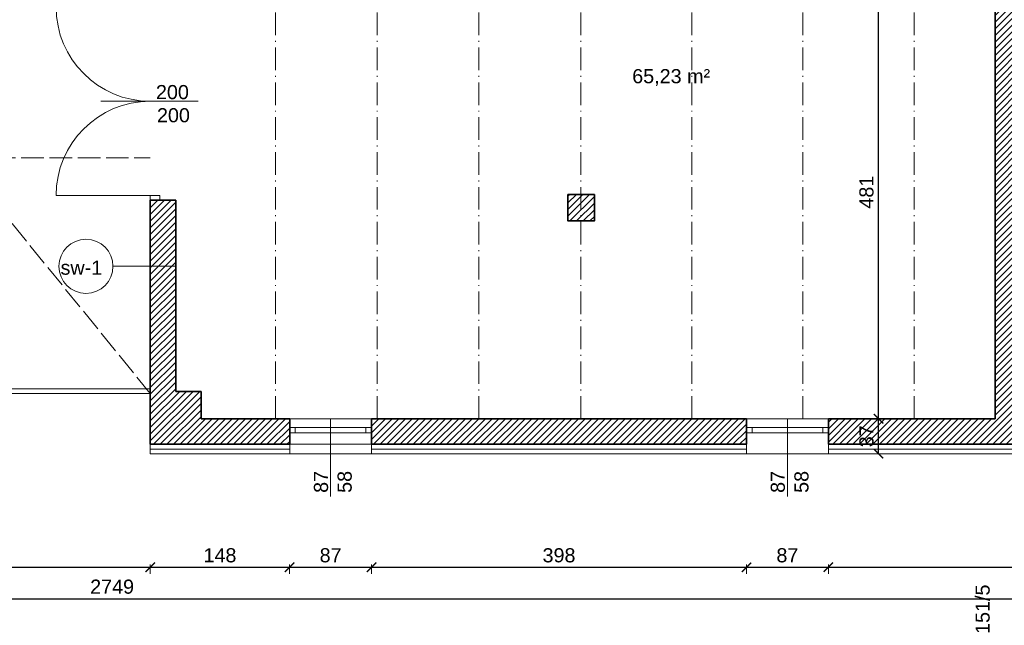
# Model space of a CAD drawing. Header units: millimetres. Extents: x 94902 to 117211, y 64708 to 93779.
# Tile 10 of 37: x 108087 to 109132, y 72547 to 73190. Entities that reach past the tile are written whole.
import ezdxf

# ---------------------------------------------------------------- set-up
doc = ezdxf.new("R2010")
doc.units = ezdxf.units.MM
doc.header["$MEASUREMENT"] = 0
doc.linetypes.add('ACAD_ISO02W100', pattern=[15, 12, -3])
doc.linetypes.add('ACAD_ISO10W100', pattern=[18.5, 12, -3, 0.5, -3])
doc.layers.get('0').update_dxf_attribs({"color": 2, "lineweight": 35})
doc.layers.get('Defpoints').update_dxf_attribs({"color": 2})
for name, color, linetype, lineweight in [('Cienkie', 3, 'Continuous', 5), ('kreskowanie', 4, 'Continuous', 5), ('OCIEPLENIE', 252, 'BATTING', 0), ('Osie', 6, 'ACAD_ISO10W100', 5), ('Przerywane', 1, 'ACAD_ISO02W100', 0), ('Wymiary', 7, 'Continuous', 5), ('ściany', 2, 'Continuous', 35)]:
    doc.layers.add(name, color=color, linetype=linetype, lineweight=lineweight)
doc.layers.add('Opisy', color=7, linetype='Continuous')
doc.styles.add('magda', font='times.ttf', dxfattribs={"height": 15})
doc.styles.get("Standard").update_dxf_attribs({"font": 'arial.ttf'})
doc.linetypes.add('BATTING', pattern='A,0.0001,-0.1,[134,ltypeshp.shx,S=0.1,R=0,X=-0.1,Y=0],-0.2,[134,ltypeshp.shx,S=0.1,R=180,X=0.1,Y=0],-0.1', length=0.4001)
doc.dimstyles.new('ISO-25', dxfattribs={"dimtxt": 20, "dimasz": 20, "dimexe": 10, "dimexo": 5, "dimgap": 5, "dimtad": 1, "dimdsep": 46, "dimtxsty": 'Standard', "dimcen": 2.5, "dimadec": 0, "dimazin": 0, "dimtfac": 1, "dimtix": 1, "dimtmove": 0, "dimatfit": 3, "dimfxl": 1, "dimarcsym": 0})

# ---------------------------------------------------------------- blocks, each defined once
blk = doc.blocks.new('_ArchTick')
at = {"color": 0, "linetype": 'ByBlock', "const_width": 0.15}
blk.add_lwpolyline([(-0.5, -0.5), (0.5, 0.5)], dxfattribs=at)
blk = doc.blocks.new('*D443')
at = {"layer": 'Defpoints', "color": 0, "ltscale": 2, "transparency": 16777216}
for p in [(106810.5, 72729.4), (109559.5, 72729.4), (109559.5, 72575.5)]:
    blk.add_point(p, dxfattribs=at)
at = {"layer": 'Wymiary', "color": 0, "lineweight": 5, "ltscale": 2, "transparency": 16777216}
for p, q in [((106810.5, 72578.5), (106810.5, 72568.5)), ((109559.5, 72578.5), (109559.5, 72568.5))]:
    blk.add_line(p, q, dxfattribs=at)
at = {"layer": 'Wymiary', "color": 0, "lineweight": -2, "ltscale": 2, "transparency": 16777216}
blk.add_line((106810.5, 72575.5), (109559.5, 72575.5), dxfattribs=at)
at = {"layer": 'Wymiary', "color": 0, "lineweight": -2, "ltscale": 2, "transparency": 16777216, "xscale": 10, "yscale": 10, "zscale": 10, "rotation": 180}
blk.add_blockref('_ArchTick', (106810.5, 72575.5), dxfattribs=at)
at = {"layer": 'Wymiary', "color": 0, "lineweight": -2, "ltscale": 2, "transparency": 16777216, "xscale": 10, "yscale": 10, "zscale": 10}
blk.add_blockref('_ArchTick', (109559.5, 72575.5), dxfattribs=at)
at = {"layer": 'Wymiary', "color": 0, "ltscale": 2, "transparency": 16777216, "insert": (108185, 72588.2), "char_height": 15, "attachment_point": 5}
blk.add_mtext('2749', dxfattribs=at)
blk = doc.blocks.new('*D492')
at = {"layer": 'Defpoints', "color": 0, "ltscale": 2, "transparency": 16777216}
for p in [(108945.5, 72766.4), (108998.7, 72766.4), (108945.5, 72729.4)]:
    blk.add_point(p, dxfattribs=at)
at = {"layer": 'Wymiary', "color": 0, "lineweight": 5, "ltscale": 2, "transparency": 16777216}
for p, q in [((108995.7, 72766.4), (109005.7, 72766.4)), ((108995.7, 72729.4), (109005.7, 72729.4))]:
    blk.add_line(p, q, dxfattribs=at)
at = {"layer": 'Wymiary', "color": 0, "lineweight": -2, "ltscale": 2, "transparency": 16777216}
blk.add_line((108998.7, 72729.4), (108998.7, 72766.4), dxfattribs=at)
at = {"layer": 'Wymiary', "color": 0, "lineweight": -2, "ltscale": 2, "transparency": 16777216, "xscale": 10, "yscale": 10, "zscale": 10}
for p, rotation in [((108998.7, 72766.4), 90), ((108998.7, 72729.4), 270)]:
    blk.add_blockref('_ArchTick', p, dxfattribs=dict(at, rotation=rotation))
at = {"layer": 'Wymiary', "color": 0, "ltscale": 2, "transparency": 16777216, "insert": (108986, 72747.9), "char_height": 15, "attachment_point": 5, "rotation": 90}
blk.add_mtext('37', dxfattribs=at)
blk = doc.blocks.new('*D493')
at = {"layer": 'Defpoints', "color": 0, "ltscale": 2, "transparency": 16777216}
for p in [(108998.7, 73247.4), (109073.5, 73247.4), (108945.5, 72766.4)]:
    blk.add_point(p, dxfattribs=at)
at = {"layer": 'Wymiary', "color": 0, "lineweight": 5, "ltscale": 2, "transparency": 16777216}
for p, q in [((109001.7, 73247.4), (108991.7, 73247.4)), ((108995.7, 72766.4), (109005.7, 72766.4))]:
    blk.add_line(p, q, dxfattribs=at)
at = {"layer": 'Wymiary', "color": 0, "lineweight": -2, "ltscale": 2, "transparency": 16777216}
blk.add_line((108998.7, 72766.4), (108998.7, 73247.4), dxfattribs=at)
at = {"layer": 'Wymiary', "color": 0, "lineweight": -2, "ltscale": 2, "transparency": 16777216, "xscale": 10, "yscale": 10, "zscale": 10}
for p, rotation in [((108998.7, 73247.4), 90), ((108998.7, 72766.4), 270)]:
    blk.add_blockref('_ArchTick', p, dxfattribs=dict(at, rotation=rotation))
at = {"layer": 'Wymiary', "color": 0, "ltscale": 2, "transparency": 16777216, "insert": (108986, 73006.9), "char_height": 15, "attachment_point": 5, "rotation": 90}
blk.add_mtext('481', dxfattribs=at)
blk = doc.blocks.new('*D567')
at = {"layer": 'Defpoints', "color": 0, "ltscale": 2, "transparency": 16777216}
for p in [(108225.5, 72739.4), (107818.5, 72729.4), (108225.5, 72608.9)]:
    blk.add_point(p, dxfattribs=at)
at = {"layer": 'Wymiary', "color": 0, "lineweight": 5, "ltscale": 2, "transparency": 16777216}
for p, q in [((107818.5, 72611.9), (107818.5, 72601.9)), ((108225.5, 72611.9), (108225.5, 72601.9))]:
    blk.add_line(p, q, dxfattribs=at)
at = {"layer": 'Wymiary', "color": 0, "lineweight": -2, "ltscale": 2, "transparency": 16777216}
blk.add_line((107818.5, 72608.9), (108225.5, 72608.9), dxfattribs=at)
at = {"layer": 'Wymiary', "color": 0, "lineweight": -2, "ltscale": 2, "transparency": 16777216, "xscale": 10, "yscale": 10, "zscale": 10, "rotation": 180}
blk.add_blockref('_ArchTick', (107818.5, 72608.9), dxfattribs=at)
at = {"layer": 'Wymiary', "color": 0, "lineweight": -2, "ltscale": 2, "transparency": 16777216, "xscale": 10, "yscale": 10, "zscale": 10}
blk.add_blockref('_ArchTick', (108225.5, 72608.9), dxfattribs=at)
at = {"layer": 'Wymiary', "color": 0, "ltscale": 2, "transparency": 16777216, "insert": (108022, 72621.5), "char_height": 15, "attachment_point": 5}
blk.add_mtext('407', dxfattribs=at)
blk = doc.blocks.new('*D568')
at = {"layer": 'Defpoints', "color": 0, "ltscale": 2, "transparency": 16777216}
for p in [(108225.5, 72739.4), (108373.5, 72739.4), (108373.5, 72608.9)]:
    blk.add_point(p, dxfattribs=at)
at = {"layer": 'Wymiary', "color": 0, "lineweight": 5, "ltscale": 2, "transparency": 16777216}
for p, q in [((108225.5, 72611.9), (108225.5, 72601.9)), ((108373.5, 72611.9), (108373.5, 72601.9))]:
    blk.add_line(p, q, dxfattribs=at)
at = {"layer": 'Wymiary', "color": 0, "lineweight": -2, "ltscale": 2, "transparency": 16777216}
blk.add_line((108225.5, 72608.9), (108373.5, 72608.9), dxfattribs=at)
at = {"layer": 'Wymiary', "color": 0, "lineweight": -2, "ltscale": 2, "transparency": 16777216, "xscale": 10, "yscale": 10, "zscale": 10, "rotation": 180}
blk.add_blockref('_ArchTick', (108225.5, 72608.9), dxfattribs=at)
at = {"layer": 'Wymiary', "color": 0, "lineweight": -2, "ltscale": 2, "transparency": 16777216, "xscale": 10, "yscale": 10, "zscale": 10}
blk.add_blockref('_ArchTick', (108373.5, 72608.9), dxfattribs=at)
at = {"layer": 'Wymiary', "color": 0, "ltscale": 2, "transparency": 16777216, "insert": (108299.5, 72621.5), "char_height": 15, "attachment_point": 5}
blk.add_mtext('148', dxfattribs=at)
blk = doc.blocks.new('*D569')
at = {"layer": 'Defpoints', "color": 0, "ltscale": 2, "transparency": 16777216}
for p in [(108373.5, 72739.4), (108460.5, 72739.4), (108460.5, 72608.9)]:
    blk.add_point(p, dxfattribs=at)
at = {"layer": 'Wymiary', "color": 0, "lineweight": 5, "ltscale": 2, "transparency": 16777216}
for p, q in [((108373.5, 72611.9), (108373.5, 72601.9)), ((108460.5, 72611.9), (108460.5, 72601.9))]:
    blk.add_line(p, q, dxfattribs=at)
at = {"layer": 'Wymiary', "color": 0, "lineweight": -2, "ltscale": 2, "transparency": 16777216}
blk.add_line((108373.5, 72608.9), (108460.5, 72608.9), dxfattribs=at)
at = {"layer": 'Wymiary', "color": 0, "lineweight": -2, "ltscale": 2, "transparency": 16777216, "xscale": 10, "yscale": 10, "zscale": 10, "rotation": 180}
blk.add_blockref('_ArchTick', (108373.5, 72608.9), dxfattribs=at)
at = {"layer": 'Wymiary', "color": 0, "lineweight": -2, "ltscale": 2, "transparency": 16777216, "xscale": 10, "yscale": 10, "zscale": 10}
blk.add_blockref('_ArchTick', (108460.5, 72608.9), dxfattribs=at)
at = {"layer": 'Wymiary', "color": 0, "ltscale": 2, "transparency": 16777216, "insert": (108417, 72621.5), "char_height": 15, "attachment_point": 5}
blk.add_mtext('87', dxfattribs=at)
blk = doc.blocks.new('*D570')
at = {"layer": 'Defpoints', "color": 0, "ltscale": 2, "transparency": 16777216}
for p in [(108460.5, 72739.4), (108858.5, 72739.4), (108858.5, 72608.9)]:
    blk.add_point(p, dxfattribs=at)
at = {"layer": 'Wymiary', "color": 0, "lineweight": 5, "ltscale": 2, "transparency": 16777216}
for p, q in [((108460.5, 72611.9), (108460.5, 72601.9)), ((108858.5, 72611.9), (108858.5, 72601.9))]:
    blk.add_line(p, q, dxfattribs=at)
at = {"layer": 'Wymiary', "color": 0, "lineweight": -2, "ltscale": 2, "transparency": 16777216}
blk.add_line((108460.5, 72608.9), (108858.5, 72608.9), dxfattribs=at)
at = {"layer": 'Wymiary', "color": 0, "lineweight": -2, "ltscale": 2, "transparency": 16777216, "xscale": 10, "yscale": 10, "zscale": 10, "rotation": 180}
blk.add_blockref('_ArchTick', (108460.5, 72608.9), dxfattribs=at)
at = {"layer": 'Wymiary', "color": 0, "lineweight": -2, "ltscale": 2, "transparency": 16777216, "xscale": 10, "yscale": 10, "zscale": 10}
blk.add_blockref('_ArchTick', (108858.5, 72608.9), dxfattribs=at)
at = {"layer": 'Wymiary', "color": 0, "ltscale": 2, "transparency": 16777216, "insert": (108659.5, 72621.5), "char_height": 15, "attachment_point": 5}
blk.add_mtext('398', dxfattribs=at)
blk = doc.blocks.new('*D571')
at = {"layer": 'Defpoints', "color": 0, "ltscale": 2, "transparency": 16777216}
for p in [(108858.5, 72739.4), (108945.5, 72739.4), (108945.5, 72608.9)]:
    blk.add_point(p, dxfattribs=at)
at = {"layer": 'Wymiary', "color": 0, "lineweight": 5, "ltscale": 2, "transparency": 16777216}
for p, q in [((108858.5, 72611.9), (108858.5, 72601.9)), ((108945.5, 72611.9), (108945.5, 72601.9))]:
    blk.add_line(p, q, dxfattribs=at)
at = {"layer": 'Wymiary', "color": 0, "lineweight": -2, "ltscale": 2, "transparency": 16777216}
blk.add_line((108858.5, 72608.9), (108945.5, 72608.9), dxfattribs=at)
at = {"layer": 'Wymiary', "color": 0, "lineweight": -2, "ltscale": 2, "transparency": 16777216, "xscale": 10, "yscale": 10, "zscale": 10, "rotation": 180}
blk.add_blockref('_ArchTick', (108858.5, 72608.9), dxfattribs=at)
at = {"layer": 'Wymiary', "color": 0, "lineweight": -2, "ltscale": 2, "transparency": 16777216, "xscale": 10, "yscale": 10, "zscale": 10}
blk.add_blockref('_ArchTick', (108945.5, 72608.9), dxfattribs=at)
at = {"layer": 'Wymiary', "color": 0, "ltscale": 2, "transparency": 16777216, "insert": (108902, 72621.5), "char_height": 15, "attachment_point": 5}
blk.add_mtext('87', dxfattribs=at)
blk = doc.blocks.new('*D572')
at = {"layer": 'Defpoints', "color": 0, "ltscale": 2, "transparency": 16777216}
for p in [(108945.5, 72739.4), (109559.5, 72729.4), (109559.5, 72608.9)]:
    blk.add_point(p, dxfattribs=at)
at = {"layer": 'Wymiary', "color": 0, "lineweight": 5, "ltscale": 2, "transparency": 16777216}
for p, q in [((108945.5, 72611.9), (108945.5, 72601.9)), ((109559.5, 72611.9), (109559.5, 72601.9))]:
    blk.add_line(p, q, dxfattribs=at)
at = {"layer": 'Wymiary', "color": 0, "lineweight": -2, "ltscale": 2, "transparency": 16777216}
blk.add_line((108945.5, 72608.9), (109559.5, 72608.9), dxfattribs=at)
at = {"layer": 'Wymiary', "color": 0, "lineweight": -2, "ltscale": 2, "transparency": 16777216, "xscale": 10, "yscale": 10, "zscale": 10, "rotation": 180}
blk.add_blockref('_ArchTick', (108945.5, 72608.9), dxfattribs=at)
at = {"layer": 'Wymiary', "color": 0, "lineweight": -2, "ltscale": 2, "transparency": 16777216, "xscale": 10, "yscale": 10, "zscale": 10}
blk.add_blockref('_ArchTick', (109559.5, 72608.9), dxfattribs=at)
at = {"layer": 'Wymiary', "color": 0, "ltscale": 2, "transparency": 16777216, "insert": (109252.5, 72621.5), "char_height": 15, "attachment_point": 5}
blk.add_mtext('614', dxfattribs=at)

msp = doc.modelspace()

# ---------------------------------------------------------------- hatches: boundary and pattern name
at = {"layer": 'kreskowanie', "ltscale": 2}
h = msp.add_hatch(dxfattribs=at)
h.set_pattern_fill('ANSI31', color=256, scale=40, style=0)
h.paths.add_polyline_path([(107357.525, 73689.352), (106820.525, 73689.352), (106820.525, 73214.352), (106871.525, 73214.352), (106871.525, 73241.352), (106845.525, 73241.352), (106845.525, 73640.352), (106872.525, 73640.352), (106872.525, 73677.352), (107056.525, 73677.352), (107056.525, 73664.352), (107081.525, 73664.352), (107081.525, 73677.352), (107303.525, 73677.352), (107303.525, 73635.352), (107357.525, 73635.352)])
h.paths.add_polyline_path([(107357.525, 73241.352), (107303.525, 73241.352), (107303.525, 73214.352), (107357.525, 73214.352)], flags=17)
h.paths.add_polyline_path([(107357.525, 73214.352), (107303.525, 73214.352), (107303.525, 73187.352), (107357.525, 73187.352)])
h.paths.add_polyline_path([(107818.525, 73689.352), (107764.525, 73689.352), (107764.525, 73635.352), (107818.525, 73635.352)])
h.paths.add_polyline_path([(107818.525, 73241.352), (107764.525, 73241.352), (107764.525, 73214.352), (107818.525, 73214.352)])
h.paths.add_polyline_path([(107818.525, 73214.352), (107764.525, 73214.352), (107764.525, 73187.352), (107818.525, 73187.352)])
h.paths.add_polyline_path([(106845.525, 73187.352), (106871.525, 73187.352), (106871.525, 73214.352), (106820.525, 73214.352), (106820.525, 72739.352), (107357.525, 72739.352), (107357.525, 72793.352), (107303.525, 72793.352), (107303.525, 72751.352), (107081.525, 72751.352), (107081.525, 72764.352), (107056.525, 72764.352), (107056.525, 72751.352), (106872.525, 72751.352), (106872.525, 72792.352), (106845.525, 72792.352)])
h.paths.add_polyline_path([(107818.525, 72793.352), (107764.525, 72793.352), (107764.525, 72739.352), (107818.525, 72739.352)])
h.paths.add_polyline_path([(108358.525, 73689.352), (108225.525, 73689.352), (108225.525, 73635.352), (108225.525, 73630.352), (108225.525, 73214.352), (108279.525, 73214.352), (108279.525, 73269.352), (108358.525, 73269.352), (108358.525, 73282.352), (108252.525, 73282.352), (108252.525, 73633.352), (108281.525, 73633.352), (108281.525, 73662.352), (108358.525, 73662.352)])
h.paths.add_polyline_path([(108252.525, 72998.352), (108225.525, 72998.352), (108225.525, 72739.352), (108373.525, 72739.352), (108373.525, 72766.352), (108279.525, 72766.352), (108279.525, 72795.352), (108252.525, 72795.352)])
h = msp.add_hatch(dxfattribs=at)
h.set_pattern_fill('ANSI31', color=256, scale=40, style=0)
h.paths.add_polyline_path([(108377.525, 73689.352), (108358.525, 73689.352), (108358.525, 73662.352), (108377.525, 73662.352)])
h.paths.add_polyline_path([(108466.525, 73689.352), (108464.525, 73689.352), (108464.525, 73662.352), (108466.525, 73662.352)])
h.paths.add_polyline_path([(108573.525, 73689.352), (108466.525, 73689.352), (108466.525, 73662.352), (108539.525, 73662.352), (108539.525, 73571.352), (108552.525, 73571.352), (108552.525, 73662.352), (108573.525, 73662.352)])
h.paths.add_polyline_path([(108682.525, 73689.352), (108658.525, 73689.352), (108658.525, 73662.352), (108682.525, 73662.352)])
h.paths.add_polyline_path([(108800.525, 73689.352), (108682.525, 73689.352), (108682.525, 73662.352), (108800.525, 73662.352)])
h.paths.add_polyline_path([(108858.525, 73689.352), (108800.525, 73689.352), (108800.525, 73662.352), (108858.525, 73662.352)])
h.paths.add_polyline_path([(109036.525, 73689.352), (108945.525, 73689.352), (108945.525, 73662.352), (109036.525, 73662.352)])
h.paths.add_polyline_path([(109154.525, 73689.352), (109036.525, 73689.352), (109036.525, 73662.352), (109122.525, 73662.352), (109122.525, 73290.352), (109073.525, 73290.352), (109073.525, 73282.852), (109154.525, 73282.852), (109154.525, 73295.352), (109150.525, 73295.352), (109150.525, 73662.352), (109154.525, 73662.352)])
h.paths.add_polyline_path([(109246.525, 73689.352), (109154.525, 73689.352), (109154.525, 73662.352), (109246.525, 73662.352)])
h.paths.add_polyline_path([(109283.054, 73689.352), (109246.525, 73689.352), (109246.525, 73662.352), (109283.054, 73662.352)])
h.paths.add_polyline_path([(109150.525, 73282.352), (109154.525, 73282.352), (109154.525, 73282.852), (109073.525, 73282.852), (109073.525, 73268.852), (109150.525, 73268.852)])
h.paths.add_polyline_path([(109150.525, 73268.852), (109073.525, 73268.852), (109073.525, 73254.852), (109150.525, 73254.852)])
h.paths.add_polyline_path([(109150.525, 73254.852), (109073.525, 73254.852), (109073.525, 73247.352), (109122.525, 73247.352), (109122.525, 73214.352), (109150.525, 73214.352)])
h.paths.add_polyline_path([(109246.525, 73295.352), (109154.525, 73295.352), (109154.525, 73282.852), (109246.525, 73282.852)])
h.paths.add_polyline_path([(109338.525, 73295.352), (109246.525, 73295.352), (109246.525, 73282.852), (109338.525, 73282.852)])
h.paths.add_polyline_path([(109342.525, 73295.352), (109338.525, 73295.352), (109338.525, 73282.852), (109342.525, 73282.852)])
h.paths.add_polyline_path([(109150.525, 73214.352), (109122.525, 73214.352), (109122.525, 72766.352), (108945.525, 72766.352), (108945.525, 72739.352), (109549.525, 72739.352), (109549.525, 72898.352), (109522.525, 72898.352), (109522.525, 72766.352), (109150.525, 72766.352), (109150.525, 72991.352), (109154.525, 72991.352), (109154.525, 73018.352), (109150.525, 73018.352)])
h.paths.add_polyline_path([(108858.525, 72766.352), (108460.525, 72766.352), (108460.525, 72739.352), (108858.525, 72739.352)])
h.paths.add_polyline_path([(109549.525, 73162.352), (109522.525, 73162.352), (109522.525, 73015.352), (109549.525, 73015.352)])
h.paths.add_polyline_path([(109549.525, 73421.352), (109522.525, 73421.352), (109522.525, 73295.352), (109439.525, 73295.352), (109439.525, 73282.352), (109522.525, 73282.352), (109522.525, 73248.352), (109549.525, 73248.352)])
h.paths.add_polyline_path([(109549.525, 73689.352), (109430.525, 73689.352), (109430.525, 73662.352), (109522.525, 73662.352), (109522.525, 73508.352), (109549.525, 73508.352)])
h.paths.add_polyline_path([(109430.525, 73689.352), (109370.054, 73689.352), (109370.054, 73662.352), (109430.525, 73662.352)])
h.paths.add_polyline_path([(108682.525, 73254.852), (108660.525, 73254.852), (108660.525, 73247.352), (108682.525, 73247.352)])
h.paths.add_polyline_path([(108682.525, 73268.852), (108660.525, 73268.852), (108660.525, 73254.852), (108682.525, 73254.852)])
h.paths.add_polyline_path([(108682.525, 73282.852), (108660.525, 73282.852), (108660.525, 73268.852), (108682.525, 73268.852)])
h.paths.add_polyline_path([(108682.525, 73290.352), (108660.525, 73290.352), (108660.525, 73282.852), (108682.525, 73282.852)])
h.paths.add_polyline_path([(108705.525, 73290.352), (108682.525, 73290.352), (108682.525, 73282.852), (108705.525, 73282.852)])
h.paths.add_polyline_path([(108705.525, 73282.852), (108682.525, 73282.852), (108682.525, 73268.852), (108705.525, 73268.852)])
h.paths.add_polyline_path([(108705.525, 73268.852), (108682.525, 73268.852), (108682.525, 73254.852), (108705.525, 73254.852)])
h.paths.add_polyline_path([(108705.525, 73254.852), (108682.525, 73254.852), (108682.525, 73247.352), (108705.525, 73247.352)])
h.paths.add_polyline_path([(108466.525, 73282.352), (108358.525, 73282.352), (108358.525, 73269.352), (108466.525, 73269.352)])
h.paths.add_polyline_path([(108552.525, 73282.852), (108539.525, 73282.852), (108539.525, 73282.352), (108521.525, 73282.352), (108521.525, 73282.852), (108508.525, 73282.852), (108508.525, 73282.352), (108466.525, 73282.352), (108466.525, 73269.352), (108552.525, 73269.352)])
h.paths.add_polyline_path([(108552.525, 73469.352), (108539.525, 73469.352), (108539.525, 73313.352), (108508.525, 73313.352), (108508.525, 73282.852), (108521.525, 73282.852), (108521.525, 73300.663), (108539.525, 73300.663), (108539.525, 73282.852), (108552.525, 73282.852)])
h.paths.add_polyline_path([(108682.525, 73004.352), (108669.025, 73004.352), (108669.025, 72976.352), (108682.525, 72976.352)])
h.paths.add_polyline_path([(108697.025, 73004.352), (108682.525, 73004.352), (108682.525, 72976.352), (108697.025, 72976.352)])
h.paths.add_polyline_path([(109163.525, 73018.352), (109154.525, 73018.352), (109154.525, 72991.352), (109163.525, 72991.352)], flags=17)

# ---------------------------------------------------------------- linework, layer by layer
at = {"layer": 'Cienkie', "ltscale": 2}
for p, q in [((108225.525, 73103.352), (108173.127, 73103.352)), ((108225.525, 73103.352), (108276.235, 73103.352)), ((108225.525, 73003.352), (108125.525, 73003.352)), ((108235.525, 73003.352), (108225.525, 73003.352)), ((108225.525, 73003.352), (108225.525, 72998.352)), ((108235.525, 72998.352), (108235.525, 73003.352)), ((108185.917, 72928.222), (108252.525, 72928.222)), ((107818.525, 72798.352), (108225.525, 72798.352)), ((107818.525, 72793.352), (108225.525, 72793.352)), ((108225.525, 72798.352), (108225.525, 72793.352)), ((108373.525, 72766.352), (108460.525, 72766.352)), ((108417.025, 72766.352), (108417.025, 72684.005)), ((108858.525, 72766.352), (108945.525, 72766.352)), ((108902.025, 72766.352), (108902.025, 72684.005)), ((108373.525, 72757.352), (108460.525, 72757.352)), ((108373.525, 72751.352), (108460.525, 72751.352)), ((108379.525, 72757.352), (108379.525, 72751.352)), ((108454.525, 72757.352), (108454.525, 72751.352)), ((108858.525, 72757.352), (108945.525, 72757.352)), ((108858.525, 72751.352), (108945.525, 72751.352)), ((108864.525, 72751.352), (108864.525, 72757.352)), ((108939.525, 72751.352), (108939.525, 72757.352)), ((108225.525, 72739.352), (108225.525, 72729.352)), ((108373.525, 72739.352), (108460.525, 72739.352)), ((108373.525, 72739.352), (108373.525, 72729.352)), ((108460.525, 72739.352), (108460.525, 72729.352)), ((108858.525, 72739.352), (108858.525, 72729.352)), ((108945.525, 72739.352), (108945.525, 72729.352)), ((108225.525, 72729.352), (108373.525, 72729.352)), ((108373.525, 72729.352), (108460.525, 72729.352)), ((108460.525, 72729.352), (109559.525, 72729.352)), ((108858.525, 72729.352), (108945.525, 72729.352))]:
    msp.add_line(p, q, dxfattribs=at)
msp.add_circle((108157.219, 72928.222), 28.698, dxfattribs=at)
for centre, start, end in [((108225.525, 73203.352), 180, 270), ((108225.525, 73003.352), 90, 180)]:
    msp.add_arc(centre, 100, start, end, dxfattribs=at)
at = {"layer": 'OCIEPLENIE', "ltscale": 10}
for p, q in [((108225.525, 72734.352), (108373.525, 72734.352)), ((108460.525, 72734.352), (108858.525, 72734.352)), ((108945.525, 72734.352), (109559.525, 72734.352))]:
    msp.add_line(p, q, dxfattribs=at)
at = {"layer": 'Osie', "ltscale": 2}
for p, q in [((108358.525, 72766.352), (108358.525, 73689.352)), ((108466.525, 72766.352), (108466.525, 73689.352)), ((108574.525, 72766.352), (108574.525, 73689.352)), ((108682.525, 72766.352), (108682.525, 73689.352)), ((108800.525, 72766.352), (108800.525, 73689.352)), ((108918.525, 72766.352), (108918.525, 73689.352)), ((109036.525, 72766.352), (109036.525, 73689.352))]:
    msp.add_line(p, q, dxfattribs=at)
at = {"layer": 'Przerywane', "ltscale": 2}
for p, q in [((107818.525, 73043.352), (108225.525, 73043.352)), ((108022.025, 73043.352), (108225.525, 72793.352))]:
    msp.add_line(p, q, dxfattribs=at)
at = {"layer": 'ściany', "ltscale": 2}
for p, q in [((109122.525, 73247.352), (109122.525, 72766.352)), ((108225.525, 72998.352), (108225.525, 72793.352)), ((108252.525, 72998.352), (108225.525, 72998.352)), ((108252.525, 72998.352), (108252.525, 72795.352)), ((108225.525, 72739.352), (108225.525, 72793.352)), ((108279.525, 72795.352), (108252.525, 72795.352)), ((108279.525, 72766.352), (108279.525, 72795.352)), ((108279.525, 72766.352), (108373.525, 72766.352)), ((108373.525, 72739.352), (108373.525, 72766.352)), ((108460.525, 72766.352), (108858.525, 72766.352)), ((108460.525, 72739.352), (108460.525, 72766.352)), ((108858.525, 72766.352), (108858.525, 72739.352)), ((108945.525, 72766.352), (108945.525, 72739.352)), ((108945.525, 72766.352), (109122.525, 72766.352)), ((108225.525, 72739.352), (108373.525, 72739.352)), ((108460.525, 72739.352), (108858.525, 72739.352)), ((108945.525, 72739.352), (109549.525, 72739.352))]:
    msp.add_line(p, q, dxfattribs=at)
msp.add_lwpolyline([(108669.025, 73004.352), (108697.025, 73004.352), (108697.025, 72976.352), (108669.025, 72976.352)], close=True, dxfattribs=at)

# ---------------------------------------------------------------- texts
at = {"layer": 'Opisy', "lineweight": 5, "ltscale": 30}
for p in [(108231.542, 73105.563), (108232.623, 73081.002)]:
    msp.add_text('200', height=15, dxfattribs=at).set_placement(p)
at = {"layer": 'Opisy', "ltscale": 30}
msp.add_text('sw-1', height=15, dxfattribs=at).set_placement((108130.24, 72919.285))
at = {"layer": 'Opisy', "lineweight": 5, "ltscale": 30}
for s, p in [('87', (108414.25, 72687.803)), ('58', (108439.375, 72687.803)), ('87', (108899.25, 72687.803)), ('58', (108924.375, 72687.803))]:
    msp.add_text(s, height=15, rotation=90, dxfattribs=at).set_placement(p)
at = {"layer": 'Opisy', "ltscale": 30}
msp.add_text('działka nr 151/5', height=15, rotation=90, dxfattribs=at).set_placement((109116.746, 72442.63))
at = {"layer": 'Opisy', "insert": (108737.226, 73137.453), "char_height": 15, "width": 182.14887, "attachment_point": 1, "style": 'magda'}
msp.add_mtext('{\\fArial|b0|i0|c238|p34;65,23 m²}', dxfattribs=at)

# ---------------------------------------------------------------- dimensions: what is measured, and where the dimension line sits
at = {"layer": 'Wymiary', "ltscale": 2}
for base, p1, p2, override, picture, middle in [((108998.677, 73247.352), (108945.525, 72766.352), (109073.525, 73247.352), {"dimtxt": 15, "dimasz": 10, "dimexe": 7, "dimrnd": 0.0005, "dimdsep": 0, "dimblk": 'ArchTick', "dimadec": 2, "dimtmove": 1, "dimldrblk": 'ArchTick', "dimfxl": 3, "dimfxlon": 1, "dimlwe": 5}, '*D493', (108986.018, 73006.852)), ((108998.677, 72766.352), (108945.525, 72729.352), (108945.525, 72766.352), {"dimtxt": 15, "dimasz": 10, "dimexe": 7, "dimrnd": 0.0005, "dimdsep": 0, "dimblk": 'ArchTick', "dimadec": 2, "dimldrblk": 'ArchTick', "dimfxl": 3, "dimfxlon": 1, "dimlwe": 5}, '*D492', (108986.013, 72747.852))]:
    dim = msp.add_linear_dim(base=base, p1=p1, p2=p2, angle=90, dimstyle='ISO-25', override=override, dxfattribs=at)
    dim.commit()
    dim.dimension.update_dxf_attribs({"geometry": picture, "text_midpoint": middle})
for base, p1, p2, override, picture, middle in [((108225.525, 72608.856), (107818.525, 72729.352), (108225.525, 72739.352), {"dimtxt": 15, "dimasz": 10, "dimexe": 7, "dimrnd": 0.0005, "dimdsep": 0, "dimblk": 'ArchTick', "dimadec": 2, "dimtmove": 1, "dimldrblk": 'ArchTick', "dimfxl": 3, "dimfxlon": 1, "dimlwe": 5}, '*D567', (108022.025, 72621.514)), ((108373.525, 72608.856), (108225.525, 72739.352), (108373.525, 72739.352), {"dimtxt": 15, "dimasz": 10, "dimexe": 7, "dimrnd": 0.0005, "dimdsep": 0, "dimblk": 'ArchTick', "dimadec": 2, "dimtmove": 1, "dimldrblk": 'ArchTick', "dimfxl": 3, "dimfxlon": 1, "dimlwe": 5}, '*D568', (108299.525, 72621.514)), ((108460.525, 72608.856), (108373.525, 72739.352), (108460.525, 72739.352), {"dimtxt": 15, "dimasz": 10, "dimexe": 7, "dimrnd": 0.0005, "dimdsep": 0, "dimblk": 'ArchTick', "dimadec": 2, "dimtmove": 1, "dimldrblk": 'ArchTick', "dimfxl": 3, "dimfxlon": 1, "dimlwe": 5}, '*D569', (108417.025, 72621.514)), ((108858.525, 72608.856), (108460.525, 72739.352), (108858.525, 72739.352), {"dimtxt": 15, "dimasz": 10, "dimexe": 7, "dimrnd": 0.0005, "dimdsep": 0, "dimblk": 'ArchTick', "dimadec": 2, "dimtmove": 1, "dimldrblk": 'ArchTick', "dimfxl": 3, "dimfxlon": 1, "dimlwe": 5}, '*D570', (108659.525, 72621.519)), ((108945.525, 72608.856), (108858.525, 72739.352), (108945.525, 72739.352), {"dimtxt": 15, "dimasz": 10, "dimexe": 7, "dimrnd": 0.0005, "dimdsep": 0, "dimblk": 'ArchTick', "dimadec": 2, "dimtmove": 1, "dimldrblk": 'ArchTick', "dimfxl": 3, "dimfxlon": 1, "dimlwe": 5}, '*D571', (108902.025, 72621.514)), ((109559.525, 72608.856), (108945.525, 72739.352), (109559.525, 72729.352), {"dimtxt": 15, "dimasz": 10, "dimexe": 7, "dimrnd": 0.0005, "dimdsep": 0, "dimblk": 'ArchTick', "dimadec": 2, "dimtmove": 1, "dimldrblk": 'ArchTick', "dimfxl": 3, "dimfxlon": 1, "dimlwe": 5}, '*D572', (109252.525, 72621.514)), ((109559.525, 72575.546), (106810.525, 72729.352), (109559.525, 72729.352), {"dimtxt": 15, "dimasz": 10, "dimexe": 7, "dimrnd": 0.0005, "dimdsep": 0, "dimblk": 'ArchTick', "dimadec": 2, "dimldrblk": 'ArchTick', "dimfxl": 3, "dimfxlon": 1, "dimlwe": 5}, '*D443', (108185.025, 72588.205))]:
    dim = msp.add_linear_dim(base=base, p1=p1, p2=p2, dimstyle='ISO-25', override=override, dxfattribs=at)
    dim.commit()
    dim.dimension.update_dxf_attribs({"geometry": picture, "text_midpoint": middle})

doc.saveas('drawing.dxf')
